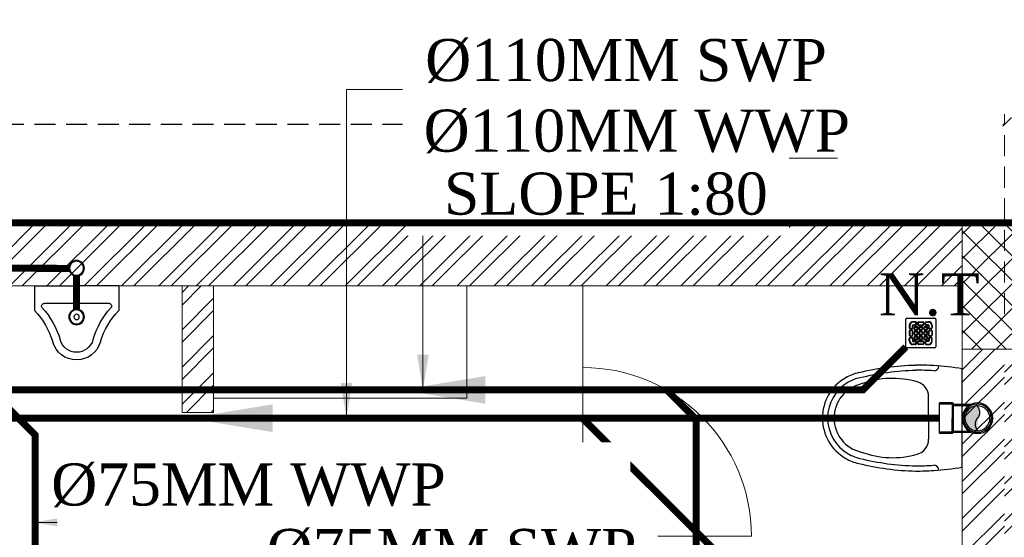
# Model space of a CAD drawing. Header units: inches. Extents: x 119662 to 158499, y 12149 to 20675.
# Tile 63 of 97: x 122340 to 122480, y 19624 to 19698. Entities that reach past the tile are written whole.
import ezdxf

# ---------------------------------------------------------------- set-up
doc = ezdxf.new("R2010")
doc.units = ezdxf.units.IN
doc.header["$MEASUREMENT"] = 0
doc.header["$PDMODE"] = 34
doc.linetypes.add('HIDDEN', pattern=[0.375, 0.25, -0.125])
for name, color, linetype, lineweight in [('00-GRIDTEXT', 1, 'Continuous', 13), ('FLOOR RAISE', 4, 'Continuous', 5), ('KIT TEXT.', 5, 'Continuous', 5), ('PD_BRICK WALL_115', 134, 'Continuous', 30), ('PD_COLUMN', 2, 'Continuous', 60), ('PD_FIXTURE', 21, 'Continuous', 25), ('PD_HATCH', 45, 'Continuous', 9), ('PP- 75DIA Soil Waste Sewer pipe', 90, 'Continuous', 9), ('PP-Soil Pipe', 1, 'Continuous', 25), ('PP-SWP', 1, 'Continuous', 25), ('PP-TEXT', 7, 'Continuous', 40), ('PP-WWP', 3, 'Continuous', 25)]:
    doc.layers.add(name, color=color, linetype=linetype, lineweight=lineweight)
doc.layers.add('PD_DIMENSION', color=101, linetype='Continuous')
doc.styles.add('Arial', font='GOTHIC.TTF')
doc.styles.add('ISO', font='isocp.shx', dxfattribs={"height": 250})
doc.styles.get("Standard").update_dxf_attribs({"font": 'times.ttf', "height": 4})
doc.styles.add('TIMES NEW ROMAN', font='times.ttf', dxfattribs={"height": 4})
doc.dimstyles.new('Copy of MONTY-1', dxfattribs={"dimtxt": 6, "dimasz": 6, "dimexe": 1.625, "dimexo": 9.125, "dimgap": 0.09, "dimtad": 0, "dimdec": 1, "dimzin": 0, "dimdsep": 46, "dimlunit": 4, "dimtxsty": 'Standard', "dimblk": 'OBLIQUE', "dimcen": 1.125, "dimadec": 0, "dimazin": 0, "dimtfac": 1, "dimtdec": 1, "dimtofl": 0, "dimtmove": 0, "dimatfit": 3, "dimfxl": 7, "dimfxlon": 1, "dimtolj": 1, "dimtzin": 0, "dimlwe": 15, "dimarcsym": 1})
doc.dimstyles.new('ISO-10', dxfattribs={"dimtxt": 6, "dimasz": 0.5, "dimexe": 1.25, "dimexo": 0.625, "dimtad": 1, "dimtoh": 1, "dimdec": 1, "dimlunit": 4, "dimtxsty": 'Standard', "dimblk": 'ARCHTICK', "dimcen": 2.5, "dimclrt": 3, "dimadec": 0, "dimazin": 0, "dimtfac": 1, "dimtdec": 1, "dimtmove": 1, "dimatfit": 3, "dimfxl": 1, "dimarcsym": 0})
doc.dimstyles.new('PP-DIM', dxfattribs={"dimtxt": 4, "dimasz": 1, "dimexe": 1, "dimexo": 1, "dimgap": 0.09, "dimtad": 0, "dimdec": 1, "dimzin": 0, "dimdsep": 46, "dimlunit": 4, "dimtxsty": 'TIMES NEW ROMAN', "dimblk": 'ARCHTICK', "dimcen": 0.09, "dimdle": 1, "dimclrd": 256, "dimclre": 256, "dimclrt": 256, "dimadec": 0, "dimazin": 0, "dimtfac": 1, "dimtdec": 4, "dimtofl": 0, "dimtmove": 1, "dimatfit": 3, "dimfxl": 1, "dimtolj": 1, "dimtzin": 0, "dimlwd": -1, "dimlwe": -1, "dimarcsym": 0})
pattern_1 = [(45, (165803.1266, 37468.1404), (-2.65165043, 2.65165043), []), (45, (165804.8943, 37468.1404), (-2.65165043, 2.65165043), [])]

# ---------------------------------------------------------------- blocks, each defined once
blk = doc.blocks.new('A$C6E471120')
at = {"layer": 'KIT TEXT.', "color": 251, "insert": (-5067.8, -328.1, 488.6), "char_height": 60.175, "width": 1050.284, "attachment_point": 7, "style": 'ISO'}
blk.add_mtext('\\pi300.49;{\\Fromans|c0;\\W0.8;WORK TABLE}', dxfattribs=at)
blk = doc.blocks.new('A$C24556D30')
at = {"color": 8}
for p, q in [((170, 400), (170, 20)), ((300, 210), (300, 292.2)), ((300, 210), (300, 127.8))]:
    blk.add_line(p, q, dxfattribs=at)
for points in [[(279.9, 412.5, 0.02753), (170, 400, 0.02753)], [(564.9, 366.1, 0.054905), (349.5, 395, 0.054905)], [(569.7, 385.6, 0.054905), (350, 415, 0.054905)], [(300, 210), (300, 290, 0.704392)], [(300, 210), (300, 130, -0.704392)], [(564.9, 53.9, -0.054905), (349.5, 25, -0.054905)], [(170, 20, 0.02753), (279.9, 7.5, 0.02753)], [(569.7, 34.4, -0.054905), (350, 5, -0.054905)]]:
    blk.add_lwpolyline(points, format="xyb", dxfattribs=at)
for centre, radius, start, end in [((279.9, 412.5), 20, 184.5905, 273.8823), ((350, -585), 1000, 90, 94.0204), ((350, -585), 980, 90, 94.0204), ((530, 210), 180, 60, 77.2425), ((360, 292.2), 60, 105.9249, 180), ((439, 15.2), 348.1, 69.701, 105.9249), ((530, 210), 160, 60, 77.2425), ((530, 210), 160, 0, 60), ((530, 210), 180, 0, 60), ((530, 210), 135, 0, 77.2425), ((530, 210), 135, 282.7575, 0), ((530, 210), 160, 300, 0), ((530, 210), 180, 300, 0), ((360, 127.8), 60, 180, 254.0751), ((439, 404.8), 348.1, 254.0751, 290.299), ((530, 210), 160, 282.7575, 300), ((530, 210), 180, 282.7575, 300), ((279.9, 7.5), 20, 86.1177, 175.4095), ((350, 1005), 1000, 265.9796, 270), ((350, 1005), 980, 265.9796, 270)]:
    blk.add_arc(centre, radius, start, end, dxfattribs=at)
blk = doc.blocks.new('_OBLIQUE')
at = {"color": 251, "linetype": 'ByBlock'}
blk.add_line((-0.5, -0.5), (0.5, 0.5), dxfattribs=at)
blk = doc.blocks.new('*D698')
at = {"layer": 'Defpoints', "color": 0, "transparency": 16777216}
for p in [(139780.66, 19602.74), (138682.66, 19579.75), (139780.66, 19570.75)]:
    blk.add_point(p, dxfattribs=at)
at = {"layer": 'PD_DIMENSION', "color": 0, "linetype": 'HIDDEN', "lineweight": 15, "ltscale": 12, "transparency": 16777216}
for p, q in [((138682.66, 19584.75), (138682.66, 19604.24)), ((139780.66, 19575.75), (139780.66, 19604.24))]:
    blk.add_line(p, q, dxfattribs=at)
at = {"layer": 'PD_DIMENSION', "color": 0, "linetype": 'HIDDEN', "lineweight": -2, "ltscale": 12, "transparency": 16777216}
for p, q in [((138682.66, 19602.74), (139221.26, 19602.74)), ((139780.66, 19602.74), (139242.05, 19602.74))]:
    blk.add_line(p, q, dxfattribs=at)
at = {"layer": 'PD_DIMENSION', "color": 0, "lineweight": -2, "transparency": 16777216, "xscale": 2, "yscale": 2, "zscale": 2, "rotation": 180}
blk.add_blockref('_OBLIQUE', (138682.66, 19602.74), dxfattribs=at)
at = {"layer": 'PD_DIMENSION', "color": 0, "lineweight": -2, "transparency": 16777216, "xscale": 2, "yscale": 2, "zscale": 2}
blk.add_blockref('_OBLIQUE', (139780.66, 19602.74), dxfattribs=at)
at = {"layer": 'PD_DIMENSION', "color": 0, "lineweight": 5, "transparency": 16777216, "insert": (139231.66, 19602.74), "char_height": 6, "attachment_point": 5}
blk.add_mtext('\\A1;91\'-6"', dxfattribs=at)
blk = doc.blocks.new('A$C33087201')
at = {"color": 8}
for p, q in [((0, 289.6), (165, 289.6)), ((0, 289.6), (0, 193.2)), ((330, 289.6), (165, 289.6)), ((330, 289.6), (330, 193.2)), ((38.1, 220.9), (291.9, 220.9))]:
    blk.add_line(p, q, dxfattribs=at)
blk.add_circle((165, 168.2), 10.4, dxfattribs=at)
for centre, radius, start, end in [((-215.7, -16.2), 300.6, 16.9059, 44.1446), ((38.1, 210.9), 10, 90, 221.8242), ((-215.7, -16.2), 330.6, 16.9059, 41.8242), ((545.7, -16.2), 330.6, 138.1758, 163.0941), ((545.7, -16.2), 300.6, 135.8554, 163.0941), ((291.9, 210.9), 10, 318.1758, 90), ((164.8, 96.2), 66.2, 195.0681, 270.0943), ((165.2, 96.2), 66.2, 269.9057, 344.9319), ((164.8, 96.2), 96.2, 195.0681, 270.0943), ((165.2, 96.2), 96.2, 269.9057, 344.9319)]:
    blk.add_arc(centre, radius, start, end, dxfattribs=at)
blk = doc.blocks.new('PP-GRATING')
at = {"linetype": 'Continuous'}
for p, q in [((-53.1, -49.4), (-53.1, 49.4)), ((-49.7, 52.9), (49.7, 52.9)), ((-27.6, 40.7), (-27.6, 38.6)), ((-19.6, 40.7), (-27.6, 40.7)), ((-19.6, 38.6), (-27.6, 38.6)), ((-19.6, 38.6), (-19.6, 40.7)), ((-17.3, 31.8), (-17.3, 36.4)), ((-15.3, 36.4), (-17.3, 36.4)), ((-15.3, 31.8), (-15.3, 36.4)), ((-11.4, 36.4), (-11.4, 31.8)), ((-9.4, 36.4), (-11.4, 36.4)), ((-9.4, 36.4), (-9.4, 31.8)), ((-7.1, 38.6), (-7.1, 40.7)), ((-7.1, 40.7), (6.5, 40.7)), ((-7.1, 38.6), (6.5, 38.6)), ((6.5, 40.7), (6.5, 38.6)), ((8.8, 31.8), (8.8, 36.4)), ((10.9, 36.4), (8.8, 36.4)), ((10.9, 31.8), (10.9, 36.4)), ((14.7, 31.8), (14.7, 36.4)), ((14.7, 36.4), (16.8, 36.4)), ((16.8, 31.8), (16.8, 36.4)), ((19, 40.7), (27, 40.7)), ((19, 38.6), (19, 40.7)), ((19, 38.6), (27, 38.6)), ((27, 40.7), (27, 38.6)), ((52.6, 50), (52.6, -48.9)), ((-38.9, 27.3), (-41, 27.3)), ((-41, 27.3), (-41, 19.3)), ((-38.9, 19.3), (-41, 19.3)), ((-41, 6.8), (-41, -6.8)), ((-38.9, 6.8), (-41, 6.8)), ((-38.9, 27.3), (-38.9, 19.3)), ((-38.9, 6.8), (-38.9, -6.8)), ((-36.7, 17), (-32.1, 17)), ((-36.7, 17), (-36.7, 15)), ((-36.7, 15), (-32.1, 15)), ((-32.1, 11.1), (-36.7, 11.1)), ((-36.7, 11.1), (-36.7, 9.1)), ((-32.1, 9.1), (-36.7, 9.1)), ((-32.1, 9.1), (-32.1, 11.1)), ((-29.8, 19.3), (-29.8, 27.3)), ((-27.8, 27.3), (-29.8, 27.3)), ((-29.8, 19.3), (-27.8, 19.3)), ((-29.8, -6.8), (-29.8, 6.8)), ((-29.8, 6.8), (-27.8, 6.8)), ((-27.8, 19.3), (-27.8, 27.3)), ((-27.8, -6.8), (-27.8, 6.8)), ((-27.6, 29.6), (-27.6, 27.5)), ((-27.6, 29.6), (-19.6, 29.6)), ((-27.6, 27.5), (-19.6, 27.5)), ((-23.9, 14.8), (-23.9, 19.3)), ((-21.9, 19.3), (-23.9, 19.3)), ((-21.9, 14.8), (-23.9, 14.8)), ((-23.9, -2.3), (-23.9, 2.3)), ((-21.9, 2.3), (-23.9, 2.3)), ((-21.9, 14.8), (-21.9, 19.3)), ((-21.9, -2.3), (-21.9, 2.3)), ((-19.6, 27.5), (-19.6, 29.6)), ((-19.6, 23.6), (-15.1, 23.6)), ((-19.6, 21.6), (-19.6, 23.6)), ((-19.6, 21.6), (-15.1, 21.6)), ((-15.1, 12.5), (-19.6, 12.5)), ((-19.6, 12.5), (-19.6, 10.5)), ((-15.1, 10.5), (-19.6, 10.5)), ((-19.6, 6.6), (-15.1, 6.6)), ((-19.6, 4.5), (-19.6, 6.6)), ((-19.6, 4.5), (-15.1, 4.5)), ((-17.3, 31.8), (-15.3, 31.8)), ((-15.1, 23.6), (-15.1, 21.6)), ((-15.1, 12.5), (-15.1, 10.5)), ((-15.1, 6.6), (-15.1, 4.5)), ((-12.8, 19.3), (-12.8, 14.8)), ((-10.7, 19.3), (-12.8, 19.3)), ((-12.8, 14.8), (-10.7, 14.8)), ((-12.8, 2.3), (-12.8, -2.3)), ((-10.7, 2.3), (-12.8, 2.3)), ((-11.4, 31.8), (-9.4, 31.8)), ((-10.7, 19.3), (-10.7, 14.8)), ((-10.7, 2.3), (-10.7, -2.3)), ((-7.1, 29.6), (6.5, 29.6)), ((-7.1, 29.6), (-7.1, 27.5)), ((-7.1, 27.5), (6.5, 27.5)), ((-6.9, 14.8), (-6.9, 19.3)), ((-4.8, 19.3), (-6.9, 19.3)), ((-4.8, 14.8), (-6.9, 14.8)), ((-6.9, -2.3), (-6.9, 2.3)), ((-4.8, 2.3), (-6.9, 2.3)), ((-4.8, 14.8), (-4.8, 19.3)), ((-4.8, -2.3), (-4.8, 2.3)), ((-2.6, 23.6), (2, 23.6)), ((-2.6, 21.6), (-2.6, 23.6)), ((-2.6, 21.6), (2, 21.6)), ((2, 12.5), (-2.6, 12.5)), ((-2.6, 12.5), (-2.6, 10.5)), ((2, 10.5), (-2.6, 10.5)), ((-2.6, 6.6), (2, 6.6)), ((-2.6, 4.5), (-2.6, 6.6)), ((-2.6, 4.5), (2, 4.5)), ((2, 23.6), (2, 21.6)), ((2, 12.5), (2, 10.5)), ((2, 6.6), (2, 4.5)), ((4.3, 19.3), (4.3, 14.8)), ((6.3, 19.3), (4.3, 19.3)), ((4.3, 14.8), (6.3, 14.8)), ((4.3, 2.3), (4.3, -2.3)), ((6.3, 2.3), (4.3, 2.3)), ((6.3, 19.3), (6.3, 14.8)), ((6.3, 2.3), (6.3, -2.3)), ((6.5, 29.6), (6.5, 27.5)), ((8.8, 31.8), (10.9, 31.8)), ((10.2, 14.8), (10.2, 19.3)), ((12.2, 19.3), (10.2, 19.3)), ((12.2, 14.8), (10.2, 14.8)), ((10.2, -2.3), (10.2, 2.3)), ((12.2, 2.3), (10.2, 2.3)), ((12.2, 14.8), (12.2, 19.3)), ((12.2, -2.3), (12.2, 2.3)), ((14.5, 23.6), (19, 23.6)), ((14.5, 21.6), (14.5, 23.6)), ((14.5, 21.6), (19, 21.6)), ((19, 12.5), (14.5, 12.5)), ((14.5, 12.5), (14.5, 10.5)), ((19, 10.5), (14.5, 10.5)), ((14.5, 6.6), (19, 6.6)), ((14.5, 4.5), (14.5, 6.6)), ((14.5, 4.5), (19, 4.5)), ((16.8, 31.8), (14.7, 31.8)), ((27, 29.6), (19, 29.6)), ((19, 27.5), (19, 29.6)), ((27, 27.5), (19, 27.5)), ((19, 23.6), (19, 21.6)), ((19, 12.5), (19, 10.5)), ((19, 6.6), (19, 4.5)), ((21.3, 19.3), (21.3, 14.8)), ((23.4, 19.3), (21.3, 19.3)), ((21.3, 14.8), (23.4, 14.8)), ((21.3, 2.3), (21.3, -2.3)), ((23.4, 2.3), (21.3, 2.3)), ((23.4, 19.3), (23.4, 14.8)), ((23.4, 2.3), (23.4, -2.3)), ((27, 29.6), (27, 27.5)), ((27.2, 19.3), (27.2, 27.3)), ((27.2, 27.3), (29.3, 27.3)), ((29.3, 19.3), (27.2, 19.3)), ((27.2, -6.8), (27.2, 6.8)), ((29.3, 6.8), (27.2, 6.8)), ((29.3, 19.3), (29.3, 27.3)), ((29.3, -6.8), (29.3, 6.8)), ((36.1, 17), (31.5, 17)), ((36.1, 15), (31.5, 15)), ((31.5, 11.1), (36.1, 11.1)), ((31.5, 9.1), (31.5, 11.1)), ((31.5, 9.1), (36.1, 9.1)), ((36.1, 17), (36.1, 15)), ((36.1, 11.1), (36.1, 9.1)), ((38.4, 27.3), (38.4, 19.3)), ((38.4, 27.3), (40.4, 27.3)), ((38.4, 19.3), (40.4, 19.3)), ((38.4, 6.8), (38.4, -6.8)), ((38.4, 6.8), (40.4, 6.8)), ((40.4, 27.3), (40.4, 19.3)), ((40.4, 6.8), (40.4, -6.8)), ((-41, -6.8), (-38.9, -6.8)), ((-41, -27.3), (-41, -19.3)), ((-38.9, -19.3), (-41, -19.3)), ((-38.9, -27.3), (-41, -27.3)), ((-38.9, -27.3), (-38.9, -19.3)), ((-36.7, -9.1), (-32.1, -9.1)), ((-36.7, -9.1), (-36.7, -11.1)), ((-36.7, -11.1), (-32.1, -11.1)), ((-36.7, -17), (-36.7, -15)), ((-36.7, -15), (-32.1, -15)), ((-36.7, -17), (-32.1, -17)), ((-32.1, -9.1), (-32.1, -11.1)), ((-29.8, -6.8), (-27.8, -6.8)), ((-29.8, -19.3), (-27.8, -19.3)), ((-29.8, -19.3), (-29.8, -27.3)), ((-27.8, -27.3), (-29.8, -27.3)), ((-27.8, -19.3), (-27.8, -27.3)), ((-27.6, -27.5), (-19.6, -27.5)), ((-27.6, -29.6), (-27.6, -27.5)), ((-27.6, -29.6), (-19.6, -29.6)), ((-21.9, -2.3), (-23.9, -2.3)), ((-23.9, -19.3), (-23.9, -14.8)), ((-21.9, -14.8), (-23.9, -14.8)), ((-21.9, -19.3), (-23.9, -19.3)), ((-21.9, -19.3), (-21.9, -14.8)), ((-15.1, -4.5), (-19.6, -4.5)), ((-19.6, -4.5), (-19.6, -6.6)), ((-15.1, -6.6), (-19.6, -6.6)), ((-19.6, -10.5), (-15.1, -10.5)), ((-19.6, -12.5), (-19.6, -10.5)), ((-19.6, -12.5), (-15.1, -12.5)), ((-15.1, -21.6), (-19.6, -21.6)), ((-19.6, -21.6), (-19.6, -23.6)), ((-15.1, -23.6), (-19.6, -23.6)), ((-19.6, -27.5), (-19.6, -29.6)), ((-17.3, -31.8), (-17.3, -36.4)), ((-17.3, -31.8), (-15.3, -31.8)), ((-15.3, -31.8), (-15.3, -36.4)), ((-15.1, -4.5), (-15.1, -6.6)), ((-15.1, -10.5), (-15.1, -12.5)), ((-15.1, -21.6), (-15.1, -23.6)), ((-12.8, -2.3), (-10.7, -2.3)), ((-12.8, -14.8), (-12.8, -19.3)), ((-10.7, -14.8), (-12.8, -14.8)), ((-12.8, -19.3), (-10.7, -19.3)), ((-11.4, -36.4), (-11.4, -31.8)), ((-11.4, -31.8), (-9.4, -31.8)), ((-10.7, -14.8), (-10.7, -19.3)), ((-9.4, -36.4), (-9.4, -31.8)), ((-7.1, -27.5), (6.5, -27.5)), ((-7.1, -29.6), (-7.1, -27.5)), ((-7.1, -29.6), (6.5, -29.6)), ((-4.8, -2.3), (-6.9, -2.3)), ((-6.9, -19.3), (-6.9, -14.8)), ((-4.8, -14.8), (-6.9, -14.8)), ((-4.8, -19.3), (-6.9, -19.3)), ((-4.8, -19.3), (-4.8, -14.8)), ((2, -4.5), (-2.6, -4.5)), ((-2.6, -4.5), (-2.6, -6.6)), ((2, -6.6), (-2.6, -6.6)), ((-2.6, -10.5), (2, -10.5)), ((-2.6, -12.5), (-2.6, -10.5)), ((-2.6, -12.5), (2, -12.5)), ((2, -21.6), (-2.6, -21.6)), ((-2.6, -21.6), (-2.6, -23.6)), ((2, -23.6), (-2.6, -23.6)), ((2, -4.5), (2, -6.6)), ((2, -10.5), (2, -12.5)), ((2, -21.6), (2, -23.6)), ((4.3, -2.3), (6.3, -2.3)), ((4.3, -14.8), (4.3, -19.3)), ((6.3, -14.8), (4.3, -14.8)), ((4.3, -19.3), (6.3, -19.3)), ((6.3, -14.8), (6.3, -19.3)), ((6.5, -29.6), (6.5, -27.5)), ((8.8, -31.8), (8.8, -36.4)), ((8.8, -31.8), (10.9, -31.8)), ((12.2, -2.3), (10.2, -2.3)), ((10.2, -19.3), (10.2, -14.8)), ((12.2, -14.8), (10.2, -14.8)), ((12.2, -19.3), (10.2, -19.3)), ((10.9, -31.8), (10.9, -36.4)), ((12.2, -19.3), (12.2, -14.8)), ((19, -4.5), (14.5, -4.5)), ((14.5, -4.5), (14.5, -6.6)), ((19, -6.6), (14.5, -6.6)), ((14.5, -10.5), (19, -10.5)), ((14.5, -12.5), (14.5, -10.5)), ((14.5, -12.5), (19, -12.5)), ((19, -21.6), (14.5, -21.6)), ((14.5, -21.6), (14.5, -23.6)), ((19, -23.6), (14.5, -23.6)), ((14.7, -31.8), (14.7, -36.4)), ((16.8, -31.8), (14.7, -31.8)), ((16.8, -31.8), (16.8, -36.4)), ((19, -4.5), (19, -6.6)), ((19, -10.5), (19, -12.5)), ((19, -21.6), (19, -23.6)), ((27, -27.5), (19, -27.5)), ((19, -27.5), (19, -29.6)), ((27, -29.6), (19, -29.6)), ((21.3, -2.3), (23.4, -2.3)), ((21.3, -14.8), (21.3, -19.3)), ((23.4, -14.8), (21.3, -14.8)), ((21.3, -19.3), (23.4, -19.3)), ((23.4, -14.8), (23.4, -19.3)), ((27, -29.6), (27, -27.5)), ((29.3, -6.8), (27.2, -6.8)), ((27.2, -19.3), (27.2, -27.3)), ((29.3, -19.3), (27.2, -19.3)), ((27.2, -27.3), (29.3, -27.3)), ((29.3, -19.3), (29.3, -27.3)), ((36.1, -9.1), (31.5, -9.1)), ((31.5, -9.1), (31.5, -11.1)), ((36.1, -11.1), (31.5, -11.1)), ((36.1, -15), (31.5, -15)), ((36.1, -17), (31.5, -17)), ((36.1, -9.1), (36.1, -11.1)), ((36.1, -17), (36.1, -15)), ((40.4, -6.8), (38.4, -6.8)), ((38.4, -19.3), (40.4, -19.3)), ((38.4, -27.3), (38.4, -19.3)), ((38.4, -27.3), (40.4, -27.3)), ((40.4, -27.3), (40.4, -19.3)), ((49.2, -52.3), (-50.3, -52.3)), ((-27.6, -40.7), (-27.6, -38.6)), ((-19.6, -38.6), (-27.6, -38.6)), ((-19.6, -40.7), (-27.6, -40.7)), ((-19.6, -38.6), (-19.6, -40.7)), ((-15.3, -36.4), (-17.3, -36.4)), ((-9.4, -36.4), (-11.4, -36.4)), ((6.5, -38.6), (-7.1, -38.6)), ((-7.1, -38.6), (-7.1, -40.7)), ((6.5, -40.7), (-7.1, -40.7)), ((6.5, -38.7), (6.5, -40.7)), ((8.8, -36.4), (10.9, -36.4)), ((14.7, -36.4), (16.8, -36.4)), ((19, -38.6), (19, -40.7)), ((19, -38.6), (27, -38.6)), ((19, -40.7), (27, -40.7)), ((27, -40.7), (27, -38.6))]:
    blk.add_line(p, q, dxfattribs=at)
for centre, radius, start, end in [((-49.7, 49.4), 3.41, 90, 180), ((-27.6, 27.3), 13.4, 90, 180), ((-27.6, 27.3), 11.4, 90, 180), ((-19.6, 36.4), 4.32, 360, 90), ((-19.6, 36.4), 2.27, 360, 90), ((-7.1, 36.4), 4.32, 90, 180), ((-7.1, 36.4), 2.27, 90, 180), ((6.5, 36.4), 4.32, 360, 90), ((6.5, 36.4), 2.27, 360, 90), ((19, 36.4), 4.32, 90, 180), ((19, 36.4), 2.27, 90, 180), ((27, 27.3), 13.4, 0, 90), ((27, 27.3), 11.4, 0, 90), ((49.7, 50), 2.84, 360, 90), ((-36.7, 19.3), 4.32, 180, 270), ((-36.7, 6.8), 4.32, 90, 180), ((-36.7, 19.3), 2.27, 180, 270), ((-36.7, 6.8), 2.27, 90, 180), ((-32.1, 19.3), 4.32, 270, 360), ((-32.1, 19.3), 2.27, 270, 360), ((-32.1, 6.8), 4.32, 360, 90), ((-32.1, 6.8), 2.27, 360, 90), ((-27.6, 27.3), 2.27, 90, 180), ((-27.6, 27.3), 0.227, 90, 180), ((-19.6, 19.3), 4.32, 90, 180), ((-19.6, 14.8), 4.32, 180, 270), ((-19.6, 2.3), 4.32, 90, 180), ((-19.6, 19.3), 2.27, 90, 180), ((-19.6, 19.3), 2.27, 90, 180), ((-19.6, 14.8), 2.27, 180, 270), ((-19.6, 2.3), 2.27, 90, 180), ((-19.6, 2.3), 2.27, 90, 180), ((-19.6, 31.8), 4.32, 270, 360), ((-19.6, 31.8), 2.27, 270, 360), ((-15.1, 19.3), 4.32, 360, 90), ((-15.1, 19.3), 2.27, 360, 90), ((-15.1, 14.8), 2.27, 270, 360), ((-15.1, 14.8), 4.32, 270, 0), ((-15.1, 2.3), 4.32, 360, 90), ((-15.1, 2.3), 2.27, 360, 90), ((-7.1, 31.8), 4.32, 180, 270), ((-7.1, 31.8), 2.27, 180, 270), ((-2.6, 19.3), 4.32, 90, 180), ((-2.6, 14.8), 4.32, 180, 270), ((-2.6, 2.3), 4.32, 90, 180), ((-2.6, 19.3), 2.27, 90, 180), ((-2.6, 19.3), 2.27, 90, 180), ((-2.6, 14.8), 2.27, 180, 270), ((-2.6, 2.3), 2.27, 90, 180), ((-2.6, 2.3), 2.27, 90, 180), ((2, 19.3), 4.32, 360, 90), ((2, 19.3), 2.27, 360, 90), ((2, 14.8), 2.27, 270, 0), ((2, 14.8), 4.32, 270, 0), ((2, 2.3), 4.32, 360, 90), ((2, 2.3), 2.27, 360, 90), ((6.5, 31.8), 4.32, 270, 360), ((6.5, 31.8), 2.27, 270, 360), ((14.5, 19.3), 4.32, 90, 180), ((14.5, 14.8), 4.32, 180, 270), ((14.5, 2.3), 4.32, 90, 180), ((14.5, 19.3), 2.27, 90, 180), ((14.5, 14.8), 2.27, 180, 270), ((14.5, 2.3), 2.27, 90, 180), ((14.5, 2.3), 2.27, 90, 180), ((19, 31.8), 4.32, 180, 270), ((19, 31.8), 2.27, 180, 270), ((19, 19.3), 4.32, 360, 90), ((19, 19.3), 2.27, 360, 90), ((19, 14.8), 2.27, 270, 0), ((19, 14.8), 4.32, 270, 0), ((19, 2.3), 4.32, 360, 90), ((19, 2.3), 2.27, 360, 90), ((27, 27.3), 2.27, 0, 90), ((27, 27.3), 0.227, 0, 90), ((31.5, 19.3), 4.32, 180, 270), ((31.5, 6.8), 4.32, 90, 180), ((31.5, 19.3), 2.27, 180, 270), ((31.5, 6.8), 2.27, 90, 180), ((36.1, 19.3), 2.27, 270, 0), ((36.1, 19.3), 4.32, 270, 0), ((36.1, 6.8), 4.32, 360, 90), ((36.1, 6.8), 2.27, 360, 90), ((-36.7, -6.8), 4.32, 180, 270), ((-36.7, -19.3), 4.32, 90, 180), ((-27.6, -27.3), 13.4, 180, 270), ((-36.7, -6.8), 2.27, 180, 270), ((-36.7, -19.3), 2.27, 90, 180), ((-27.6, -27.3), 11.4, 180, 270), ((-32.1, -6.8), 4.32, 270, 360), ((-32.1, -6.8), 2.27, 270, 360), ((-32.1, -19.3), 4.32, 360, 90), ((-32.1, -19.3), 2.27, 360, 90), ((-27.6, -27.3), 2.27, 180, 270), ((-27.6, -27.3), 0.227, 180, 270), ((-19.6, -2.3), 4.32, 180, 270), ((-19.6, -14.8), 4.32, 90, 180), ((-19.6, -19.3), 4.32, 180, 270), ((-19.6, -2.3), 2.27, 180, 270), ((-19.6, -14.8), 2.27, 90, 180), ((-19.6, -14.8), 2.27, 90, 180), ((-19.6, -19.3), 2.27, 180, 270), ((-19.6, -31.8), 4.32, 360, 90), ((-19.6, -31.8), 2.27, 360, 90), ((-15.1, -2.3), 2.27, 270, 360), ((-15.1, -2.3), 4.32, 270, 0), ((-15.1, -14.8), 4.32, 360, 90), ((-15.1, -14.8), 2.27, 360, 90), ((-15.1, -19.3), 2.27, 270, 360), ((-15.1, -19.3), 4.32, 270, 0), ((-7.1, -31.8), 4.32, 90, 180), ((-7.1, -31.8), 2.27, 90, 180), ((-2.6, -2.3), 4.32, 180, 270), ((-2.6, -14.8), 4.32, 90, 180), ((-2.6, -19.3), 4.32, 180, 270), ((-2.6, -2.3), 2.27, 180, 270), ((-2.6, -14.8), 2.27, 90, 180), ((-2.6, -14.8), 2.27, 90, 180), ((-2.6, -19.3), 2.27, 180, 270), ((2, -2.3), 2.27, 270, 0), ((2, -2.3), 4.32, 270, 0), ((2, -14.8), 4.32, 360, 90), ((2, -14.8), 2.27, 360, 90), ((2, -19.3), 2.27, 270, 0), ((2, -19.3), 4.32, 270, 0), ((6.5, -31.8), 4.32, 360, 90), ((6.5, -31.8), 2.27, 360, 90), ((14.5, -2.3), 4.32, 180, 270), ((14.5, -14.8), 4.32, 90, 180), ((14.5, -19.3), 4.32, 180, 270), ((14.5, -2.3), 2.27, 180, 270), ((14.5, -14.8), 2.27, 90, 180), ((14.5, -14.8), 2.27, 90, 180), ((14.5, -19.3), 2.27, 180, 270), ((19, -31.8), 4.32, 90, 180), ((19, -31.8), 2.27, 90, 180), ((19, -2.3), 2.27, 270, 0), ((19, -2.3), 4.32, 270, 0), ((19, -14.8), 4.32, 360, 90), ((19, -14.8), 2.27, 360, 90), ((19, -19.3), 2.27, 270, 0), ((19, -19.3), 4.32, 270, 0), ((27, -27.3), 2.27, 270, 360), ((27, -27.3), 0.227, 270, 360), ((27, -27.3), 13.4, 270, 360), ((27, -27.3), 11.4, 270, 360), ((31.5, -6.8), 4.32, 180, 270), ((31.5, -19.3), 4.32, 90, 180), ((31.5, -6.8), 2.27, 180, 270), ((31.5, -19.3), 2.27, 90, 180), ((36.1, -6.8), 2.27, 270, 0), ((36.1, -6.8), 4.32, 270, 0), ((36.1, -19.3), 4.32, 360, 90), ((36.1, -19.3), 2.27, 360, 90), ((-50.7, -49.8), 2.49, 171.2591, 278.7567), ((-19.6, -36.4), 4.32, 270, 0), ((-19.6, -36.4), 2.27, 270, 0), ((-7.1, -36.4), 4.32, 180, 270), ((-7.1, -36.4), 2.27, 180, 270), ((6.6, -36.4), 2.27, 269.679, 359.679), ((6.6, -36.4), 4.32, 269.679, 359.679), ((19, -36.4), 4.32, 180, 270), ((19, -36.4), 2.27, 180, 270), ((49.2, -48.9), 3.41, 270, 360)]:
    blk.add_arc(centre, radius, start, end, dxfattribs=at)
blk = doc.blocks.new('PP-WC CONNECTOR BEND')
at = {"lineweight": 30}
h = blk.add_hatch(color=256, dxfattribs=at)
edge = h.paths.add_edge_path()
edge.add_ellipse((-79.8, 16.1), major_axis=(19.4, 18.3), ratio=1, start_angle=96.3386, end_angle=173.6614, ccw=False)
edge.add_ellipse((-101.1, 0), major_axis=(22.9, -24.2), ratio=1, start_angle=-45, end_angle=135, ccw=False)
edge.add_ellipse((-122.4, -16.1), major_axis=(18.3, -19.4), ratio=1, start_angle=6.3386, end_angle=83.6614)
at = {"linetype": 'Continuous'}
for p, q in [((-37.5, 37.5), (-84.9, 37.5)), ((-34.1, 40.9), (-37.5, 37.5)), ((-34.1, 40.9), (0, 40.9)), ((0, -40.9), (0, 40.9)), ((-37.5, -37.5), (-84.9, -37.5)), ((-34.1, -40.9), (-37.5, -37.5)), ((-34.1, -40.9), (0, -40.9))]:
    blk.add_line(p, q, dxfattribs=at)
at = {"linetype": 'Continuous', "ltscale": 0.005}
for p, q in [((-37.5, 34.1), (-78.6, 34.1)), ((-34.1, 37.5), (-37.5, 34.1)), ((-37.5, -34.1), (-37.5, 34.1)), ((-34.1, 37.5), (0, 37.5)), ((-34.1, -37.5), (-34.1, 37.5)), ((-37.5, -34.1), (-78.6, -34.1)), ((-34.1, -37.5), (-37.5, -34.1)), ((-34.1, -37.5), (0, -37.5))]:
    blk.add_line(p, q, dxfattribs=at)
at = {"linetype": 'Continuous'}
blk.add_circle((-101.2, 0), 40.9, dxfattribs=at)
at = {"lineweight": 30}
for radius in [37.5, 33.3]:
    blk.add_circle((-101.1, 0), radius, dxfattribs=at)
for centre, start, end in [((-79.8, 16.1), 139.7119, 217.0347), ((-122.4, -16.1), 319.7119, 37.0347)]:
    blk.add_arc(centre, 26.7, start, end, dxfattribs=at)
blk = doc.blocks.new('BT-PP')
for radius in [37.5, 33.8]:
    blk.add_circle((0, 0), radius)
blk = doc.blocks.new('_ArchTick')
at = {"color": 251, "linetype": 'ByBlock', "const_width": 0.15}
blk.add_lwpolyline([(-0.5, -0.5), (0.5, 0.5)], dxfattribs=at)
blk = doc.blocks.new('FIRST FLOOR')
at = {"layer": 'PD_HATCH', "lineweight": 5}
h = blk.add_hatch(dxfattribs=at)
h.set_pattern_fill('ANSI32', color=251, scale=10)
h.set_pattern_definition([(45, (138679.5072, 18754.504), (-2.65165, 2.65165), []), (45, (138681.275, 18754.504), (-2.65165, 2.65165), [])])
h.paths.add_polyline_path([(138682.66, 18797.25), (138673.66, 18797.25), (138673.66, 18715.75), (138682.66, 18715.75)])
h.paths.add_polyline_path([(139044.16, 18649.75), (138874.66, 18649.75), (138874.66, 18640.75), (139044.16, 18640.75)])
h.paths.add_polyline_path([(139228.66, 18649.75), (139059.16, 18649.75), (139059.16, 18640.75), (139228.66, 18640.75)])
h.paths.add_polyline_path([(138682.66, 19513.75), (138673.66, 19513.75), (138673.66, 19432.25), (138682.66, 19432.25)])
h.paths.add_polyline_path([(138682.66, 19417.25), (138673.66, 19417.25), (138673.66, 19277.25), (138682.66, 19277.25)])
h.paths.add_polyline_path([(138682.66, 19262.25), (138673.66, 19262.25), (138673.66, 19122.25), (138682.66, 19122.25)])
h.paths.add_polyline_path([(138682.66, 19107.25), (138673.66, 19107.25), (138673.66, 18967.25), (138682.66, 18967.25)])
h.paths.add_polyline_path([(138682.66, 18952.25), (138673.66, 18952.25), (138673.66, 18812.25), (138682.66, 18812.25)])
h.paths.add_polyline_path([(139774.66, 19588.75), (139608.16, 19588.75), (139608.16, 19579.75), (139774.66, 19579.75)])
h.paths.add_polyline_path([(139593.16, 19588.75), (139428.16, 19588.75), (139428.16, 19579.75), (139593.16, 19579.75)])
h.paths.add_polyline_path([(139413.16, 19588.75), (139243.66, 19588.75), (139243.66, 19579.75), (139413.16, 19579.75)])
h.paths.add_polyline_path([(139228.66, 19588.75), (139059.16, 19588.75), (139059.16, 19579.75), (139228.66, 19579.75)])
h.paths.add_polyline_path([(138859.66, 19588.75), (138748.66, 19588.75), (138748.66, 19579.75), (138859.66, 19579.75)])
h.paths.add_polyline_path([(138733.66, 19588.75), (138673.66, 19588.75), (138673.66, 19528.75), (138682.66, 19528.75), (138682.66, 19579.75), (138733.66, 19579.75)])
h.paths.add_polyline_path([(138682.66, 18700.75), (138673.66, 18700.75), (138673.66, 18640.75), (138733.66, 18640.75), (138733.66, 18649.75), (138682.66, 18649.75)])
h.paths.add_polyline_path([(138859.66, 18649.75), (138748.66, 18649.75), (138748.66, 18640.75), (138859.66, 18640.75)])
h.paths.add_polyline_path([(139268.41, 18649.75), (139243.66, 18649.75), (139243.66, 18640.75), (139268.41, 18640.75)])
h.paths.add_polyline_path([(139413.16, 18649.75), (139388.41, 18649.75), (139388.41, 18640.75), (139413.16, 18640.75)])
h.paths.add_polyline_path([(139450.66, 18649.75), (139428.16, 18649.75), (139428.16, 18640.75), (139450.66, 18640.75)])
h.paths.add_polyline_path([(139593.16, 18649.75), (139570.66, 18649.75), (139570.66, 18640.75), (139593.16, 18640.75)])
h.paths.add_polyline_path([(139630.66, 18649.75), (139608.16, 18649.75), (139608.16, 18640.75), (139630.66, 18640.75)])
h.paths.add_polyline_path([(139774.66, 18649.75), (139750.66, 18649.75), (139750.66, 18640.75), (139774.66, 18640.75)])
h.paths.add_polyline_path([(139789.66, 18658.75), (139780.66, 18658.75)])
h.paths.add_polyline_path([(139789.66, 18797.25), (139780.66, 18797.25), (139780.66, 18658.75), (139789.66, 18658.75)])
h.paths.add_polyline_path([(139789.66, 18952.25), (139780.66, 18952.25), (139780.66, 18812.25), (139789.66, 18812.25)])
h.paths.add_polyline_path([(139789.66, 19262.25), (139780.66, 19262.25), (139780.66, 18967.25), (139789.66, 18967.25)])
h.paths.add_polyline_path([(139789.66, 19570.75), (139780.66, 19570.75), (139780.66, 19432.25), (139789.66, 19432.25)])
h.paths.add_polyline_path([(139771.66, 19429.25), (139666.66, 19429.25), (139666.66, 19420.25), (139771.66, 19420.25)])
h.paths.add_polyline_path([(139666.66, 19417.25), (139657.66, 19417.25), (139657.66, 19339.25), (139666.66, 19339.25)])
h.paths.add_polyline_path([(139657.66, 19429.25), (139585.66, 19429.25), (139585.66, 19420.25), (139657.66, 19420.25)])
h.paths.add_polyline_path([(139585.66, 19417.25), (139576.66, 19417.25), (139576.66, 19339.25), (139585.66, 19339.25)])
h.paths.add_polyline_path([(139576.66, 19429.25), (139495.66, 19429.25), (139495.66, 19327.25), (139522.66, 19327.25), (139522.66, 19336.25), (139504.66, 19336.25), (139504.66, 19420.25), (139576.66, 19420.25)])
h.paths.add_polyline_path([(139576.66, 19336.25), (139558.66, 19336.25), (139558.66, 19327.25), (139576.66, 19327.25)], flags=17)
h.paths.add_polyline_path([(139603.66, 19336.25), (139585.66, 19336.25), (139585.66, 19327.25), (139603.66, 19327.25)])
h.paths.add_polyline_path([(139657.66, 19336.25), (139639.66, 19336.25), (139639.66, 19327.25), (139657.66, 19327.25)])
h.paths.add_polyline_path([(139666.66, 19327.25), (139657.66, 19327.25), (139657.66, 19264.25), (139666.66, 19264.25)])
h.paths.add_polyline_path([(139789.66, 19278.25), (139780.66, 19278.25), (139780.66, 19277.25), (139789.66, 19277.25)])
h.paths.add_polyline_path([(139789.66, 19417.25), (139780.66, 19417.25), (139780.66, 19398.25), (139789.66, 19398.25)])
h.paths.add_polyline_path([(138911.41, 19579.75), (138911.41, 19588.75), (138874.66, 19588.75), (138874.66, 19579.75)])
h.paths.add_polyline_path([(139007.41, 19588.75), (139007.41, 19579.75), (139044.16, 19579.75), (139044.16, 19588.75)])
h = blk.add_hatch(dxfattribs=at)
h.set_pattern_fill('ANSI37', color=251, scale=20)
h.set_pattern_definition([(45, (284116.9407, 45358.2446), (-1.767766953, 1.767766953), []), (135, (284116.9407, 45358.2446), (-1.767766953, -1.767766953), [])])
h.paths.add_polyline_path([(139789.66, 19588.75), (139774.66, 19588.75), (139774.66, 19570.75), (139789.66, 19570.75)])
h = blk.add_hatch(dxfattribs=at)
h.set_pattern_fill('ANSI32', color=251, scale=10)
h.set_pattern_definition(pattern_1)
h.paths.add_polyline_path([(139264.66, 19579.75), (139258.66, 19579.75), (139258.66, 19543.75), (139264.66, 19543.75)])
h.paths.add_polyline_path([(139264.66, 19543.75), (139258.66, 19543.75), (139258.66, 19507.75), (139264.66, 19507.75)])
h.paths.add_polyline_path([(139258.66, 19507.75), (139258.66, 19471.75), (139264.66, 19471.75), (139264.66, 19507.75)])
h.paths.add_polyline_path([(139264.66, 19471.75), (139258.66, 19471.75), (139258.66, 19435.75), (139264.66, 19435.75)])
h.paths.add_polyline_path([(139264.66, 19435.75), (139258.66, 19435.75), (139258.66, 19399.75), (139264.66, 19399.75)])
h.paths.add_polyline_path([(139264.66, 19399.75), (139258.66, 19399.75), (139258.66, 19363.75), (139264.66, 19363.75)])
h.paths.add_polyline_path([(139543.66, 19579.75), (139534.66, 19579.75), (139534.66, 19490.25), (139530.16, 19490.25), (139530.16, 19485.75), (139534.66, 19485.75), (139534.66, 19475.75), (139543.66, 19475.75)])
h.paths.add_polyline_path([(139462.66, 19579.75), (139458.16, 19579.75), (139458.16, 19490.25), (139453.66, 19490.25), (139453.66, 19485.75), (139488.16, 19485.75), (139488.16, 19490.25), (139462.66, 19490.25)])
h.paths.add_polyline_path([(139458.16, 19561.75), (139455.16, 19561.75), (139455.16, 19557.25), (139458.16, 19557.25)], flags=17)
h.paths.add_polyline_path([(139431.16, 19561.75), (139428.16, 19561.75), (139428.16, 19570.75), (139423.66, 19570.75), (139423.66, 19561.75), (139413.16, 19561.75), (139413.16, 19557.25), (139431.16, 19557.25)])
h.paths.add_polyline_path([(139377.16, 19579.75), (139372.66, 19579.75), (139372.66, 19563.75), (139372.66, 19557.25), (139377.16, 19557.25), (139377.16, 19561.75)])
h.paths.add_polyline_path([(139668.16, 19579.75), (139663.66, 19579.75), (139663.66, 19561.75), (139668.16, 19561.75)])
h = blk.add_hatch(dxfattribs=at)
h.set_pattern_fill('ANSI32', color=251, scale=10)
h.set_pattern_definition(pattern_1)
h.paths.add_polyline_path([(139780.66, 19570.75), (139774.66, 19570.75), (139774.66, 19542.13), (139780.66, 19542.13)])
h.paths.add_polyline_path([(139780.66, 19542.13), (139774.66, 19542.13), (139774.66, 19504.5), (139780.66, 19504.5)])
h.paths.add_polyline_path([(139780.66, 19504.5), (139774.66, 19504.5), (139774.66, 19466.88), (139780.66, 19466.88)])
h.paths.add_polyline_path([(139054.66, 19416.25), (139048.66, 19416.25), (139048.66, 19369.25), (139054.66, 19369.25)])
at = {"layer": 'PD_BRICK WALL_115', "color": 251, "lineweight": 5}
for p, q in [((139789.66, 19588.75), (139007.41, 19588.75)), ((139774.66, 19579.75), (139608.15, 19579.75)), ((139663.66, 19579.75), (139663.66, 19561.75)), ((139668.16, 19579.75), (139668.16, 19561.75)), ((139774.66, 19570.75), (139774.66, 19466.88)), ((139663.66, 19561.75), (139668.16, 19561.75))]:
    blk.add_line(p, q, dxfattribs=at)
at = {"layer": 'PD_COLUMN', "color": 251, "lineweight": 5}
blk.add_lwpolyline([(139789.66, 19570.75), (139774.66, 19570.75), (139774.66, 19588.75), (139789.66, 19588.75)], close=True, dxfattribs=at)
at = {"layer": 'PD_FIXTURE', "color": 251, "lineweight": 5, "ltscale": 12}
for p, q in [((139720.66, 19579.75), (139720.66, 19568.13)), ((139720.66, 19544.13), (139720.66, 19568.13)), ((139720.66, 19544.13), (139720.66, 19530.5)), ((139720.66, 19544.13), (139744.66, 19544.13))]:
    blk.add_line(p, q, dxfattribs=at)
blk.add_lwpolyline([(139668.16, 19579.75), (139704.16, 19579.75), (139704.16, 19563.75), (139668.16, 19563.75)], close=True, dxfattribs=at)
blk.add_arc((139720.66, 19544.13), 24, 0, 90, dxfattribs=at)
at = {"layer": '00-GRIDTEXT', "color": 8, "xscale": 0.03937007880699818, "yscale": 0.03937007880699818, "zscale": 0.03937007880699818}
blk.add_blockref('A$C6E471120', (139249.66, 19579.75), dxfattribs=at)
at = {"layer": 'PD_FIXTURE', "color": 251, "ltscale": 12, "xscale": -0.03636363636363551, "yscale": 0.03636363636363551, "zscale": 0.03636363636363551}
blk.add_blockref('A$C33087201', (139654.66, 19569.22), dxfattribs=at)
at = {"layer": 'PD_FIXTURE', "color": 251, "ltscale": 12, "xscale": 0.03684210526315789, "yscale": 0.03684210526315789, "zscale": 0.03684210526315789, "rotation": 180}
blk.add_blockref('A$C24556D30', (139780.92, 19568.68), dxfattribs=at)
at = {"layer": 'PD_DIMENSION', "color": 251, "linetype": 'HIDDEN', "lineweight": 5, "ltscale": 12}
dim = blk.add_linear_dim(base=(139780.66, 19602.74), p1=(138682.66, 19579.75), p2=(139780.66, 19570.75), dimstyle='Copy of MONTY-1', override={"dimasz": 2, "dimexe": 1.5, "dimexo": 5, "dimtmove": 1, "dimfxl": 60}, dxfattribs=at)
dim.commit()
dim.dimension.update_dxf_attribs({"geometry": '*D698', "text_midpoint": (139231.66, 19602.74)})

msp = doc.modelspace()

# ---------------------------------------------------------------- block references
at = {"color": 8}
msp.add_blockref('FIRST FLOOR', (-17300.79, 79.93), dxfattribs=at)

# ---------------------------------------------------------------- next in the draw order: linework, layer by layer
at = {"layer": 'PP- 75DIA Soil Waste Sewer pipe', "ltscale": 0.015}
for points in [[(122148.61, 19654.95, 1, 1, 0), (122148.61, 19644.88, 1, 1, 0), (122459.73, 19644.88, 1, 1, 0), (122465.84, 19651, 1, 1, 0)], [(122431.8, 19644.88, 1, 1, 0), (122436.01, 19640.68, 1, 1, 0), (122436.01, 19557.66, 1, 1, 0)]]:
    msp.add_lwpolyline(points, format="xyseb", dxfattribs=at)
at = {"layer": 'PP-Soil Pipe', "color": 1, "ltscale": 0.015, "const_width": 1, "elevation": 0}
msp.add_lwpolyline([(122317.88, 19658.34), (122317.88, 19662.22), (122346.87, 19662.19)], dxfattribs=at)
at = {"layer": 'PP-Soil Pipe', "color": 1, "ltscale": 0.015, "const_width": 1}
msp.add_lwpolyline([(122347.87, 19661.09), (122347.87, 19656.38)], dxfattribs=at)
at = {"layer": 'PP-Soil Pipe', "color": 1, "ltscale": 0.015}
for points in [[(122470.64, 19640.85, 1, 1, 0), (122154.24, 19640.85, 1, 1, 0), (122154.24, 19654.8, 1, 1, 0)], [(122419.83, 19640.85, 1, 1, 0), (122441.3, 19619.39, 1, 1, 0), (122441.3, 19558.01, 1, 1, 0)]]:
    msp.add_lwpolyline(points, format="xyseb", dxfattribs=at)

# ---------------------------------------------------------------- next in the draw order: block references
at = {"layer": 'PP-Soil Pipe', "color": 1, "ltscale": 0.015, "xscale": -0.02961412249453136, "yscale": 0.02961412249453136, "zscale": 0.02961412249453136, "rotation": 270}
for p in [(122347.87, 19662.2), (122347.87, 19655.27)]:
    msp.add_blockref('BT-PP', p, dxfattribs=at)
at = {"layer": 'PP-SWP', "xscale": -0.05333333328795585, "yscale": 0.05333333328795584, "zscale": 0.05333333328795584, "rotation": 359.8999181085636}
msp.add_blockref('PP-WC CONNECTOR BEND', (122470.64, 19640.85), dxfattribs=at)
at = {"layer": 'PP-WWP', "xscale": 0.04021621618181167, "yscale": 0.04021621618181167, "zscale": 40.21621618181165, "rotation": 359.9999999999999}
msp.add_blockref('PP-GRATING', (122467.98, 19652.96), dxfattribs=at)

# ---------------------------------------------------------------- next in the draw order: texts
at = {"layer": 'PP-TEXT', "insert": (122397.46, 19688.61, 0), "char_height": 6, "width": 79.3915, "attachment_point": 7, "style": 'Arial', "bg_fill": 2}
msp.add_mtext('{\\fTimes New Roman|b0|i0|c0|p34;Ø110MM SWP }', dxfattribs=at)
at = {"layer": 'PP-TEXT', "insert": (122462, 19655.35), "char_height": 6, "width": 26.6614, "attachment_point": 7, "style": 'Arial'}
msp.add_mtext('{\\fTimes New Roman|b0|i0|c0|p0;N.T}', dxfattribs=at)

# ---------------------------------------------------------------- next in the draw order: leaders
at = {"layer": 'PP- 75DIA Soil Waste Sewer pipe', "ltscale": 0.015}
msp.add_leader([(122394.04, 19644.88), (122426.92, 19644.88)], dimstyle='ISO-10', override={"dimasz": 12, "dimgap": 0.625, "dimtad": 0}, dxfattribs=at)
at = {"layer": 'PP-Soil Pipe', "color": 1, "lineweight": 5, "ltscale": 0.015}
msp.add_leader([(122363.75, 19640.85), (122396.63, 19640.85)], dimstyle='ISO-10', override={"dimasz": 12, "dimgap": 0.625, "dimtad": 0}, dxfattribs=at)

# ---------------------------------------------------------------- next in the draw order: texts
at = {"layer": 'PP-TEXT', "insert": (122344.26, 19628.17, 0), "char_height": 6, "width": 79.3915, "attachment_point": 7, "style": 'Arial', "bg_fill": 2}
msp.add_mtext('{\\fTimes New Roman|b0|i0|c0|p34;Ø75MM WWP }', dxfattribs=at)

# ---------------------------------------------------------------- next in the draw order: leaders
at = {"layer": 'PP-TEXT', "lineweight": 70, "ltscale": 12}
msp.add_leader([(122386.26, 19640.85), (122386.26, 19687.64), (122451.88, 19687.64)], dimstyle='PP-DIM', override={"dimtxt": 8.5, "dimasz": 5, "dimtad": 0, "dimdec": 1, "dimcen": 0, "dimtfac": 12, "dimtdec": 1, "dimfxl": 7, "dimfxlon": 1, "dimlwd": 18, "dimarcsym": 1}, dxfattribs=at)

# ---------------------------------------------------------------- next in the draw order: linework, layer by layer
at = {"layer": 'PP- 75DIA Soil Waste Sewer pipe', "ltscale": 0.015}
msp.add_lwpolyline([(122335.55, 19644.88, 1, 1, 0), (122341.96, 19638.47, 1, 1, 0), (122341.96, 19519.94, 1, 1, 0)], format="xyseb", dxfattribs=at)

# ---------------------------------------------------------------- next in the draw order: texts
at = {"layer": 'PP-TEXT', "insert": (122397.24, 19678.56, 0), "char_height": 6, "width": 79.3915, "attachment_point": 7, "style": 'Arial', "bg_fill": 2}
msp.add_mtext('{\\fTimes New Roman|b0|i0|c0|p34;Ø110MM WWP }', dxfattribs=at)

# ---------------------------------------------------------------- next in the draw order: leaders
at = {"layer": 'PP-TEXT', "lineweight": 70, "ltscale": 12}
msp.add_leader([(122341.69, 19626.01), (122393.2, 19626.01)], dimstyle='PP-DIM', override={"dimtxt": 8.5, "dimasz": 5, "dimtad": 0, "dimdec": 1, "dimcen": 0, "dimtfac": 12, "dimtdec": 1, "dimfxl": 7, "dimfxlon": 1, "dimlwd": 18, "dimarcsym": 1}, dxfattribs=at)

# ---------------------------------------------------------------- next in the draw order: texts
at = {"layer": 'PP-TEXT', "insert": (122427.53, 19618.84, 0), "char_height": 6, "width": 79.3915, "attachment_point": 9, "style": 'Arial', "bg_fill": 2}
msp.add_mtext('{\\fTimes New Roman|b0|i0|c0|p34;Ø75MM SWP }', dxfattribs=at)

# ---------------------------------------------------------------- next in the draw order: leaders
at = {"layer": 'PP-TEXT', "lineweight": 70, "ltscale": 12}
msp.add_leader([(122397.14, 19644.88), (122397.14, 19677.86), (122456.14, 19677.86)], dimstyle='PP-DIM', override={"dimtxt": 8.5, "dimasz": 5, "dimtad": 0, "dimdec": 1, "dimcen": 0, "dimtfac": 12, "dimtdec": 1, "dimfxl": 7, "dimfxlon": 1, "dimlwd": 18, "dimarcsym": 1}, dxfattribs=at)

# ---------------------------------------------------------------- next in the draw order: texts
at = {"layer": 'PP-TEXT', "insert": (122446.2, 19669.71), "char_height": 6, "width": 48.446, "attachment_point": 9, "style": 'Arial', "bg_fill": 2}
msp.add_mtext('{\\fTimes New Roman|b0|i0|c0|p34; \\PSLOPE 1:80}', dxfattribs=at)

# ---------------------------------------------------------------- next in the draw order: linework, layer by layer
at = {"layer": 'FLOOR RAISE', "const_width": 1}
msp.add_lwpolyline([(121743.37, 19668.68), (122488.87, 19668.68), (122488.87, 19512.18), (122470.87, 19512.18), (122470.87, 19509.18), (122194.87, 19509.18), (122194.87, 19407.18), (122106.37, 19407.18), (121957.87, 19407.18), (121957.87, 19340.68), (121741.87, 19340.68), (121741.87, 19358.68), (121743.37, 19358.68), (121743.37, 19668.68)], dxfattribs=at)

doc.saveas('drawing.dxf')
